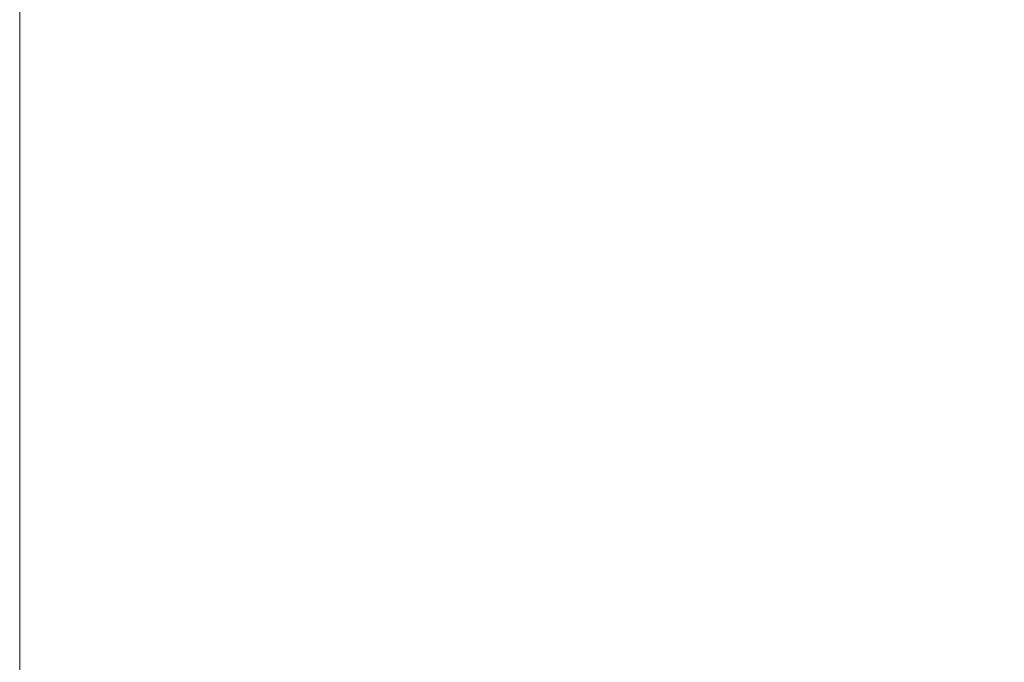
# Model space of a CAD drawing. Extents: x -289599 to -184549, y 66678 to 295474.
# Tile 100 of 256: x -281280 to -278102, y 72986 to 75059. Entities that reach past the tile are written whole.
import ezdxf

# ---------------------------------------------------------------- set-up
doc = ezdxf.new("R2010")
doc.units = 0
doc.header["$MEASUREMENT"] = 0
doc.linetypes.add('Wipeout_Contour', pattern=[1000, 0, -1000])
doc.layers.add('Model Ściany', color=8, linetype='Continuous')
doc.layers.add('Model Ściany_Nr_Pióra__87', color=8, linetype='Continuous', lineweight=20)

msp = doc.modelspace()

# ---------------------------------------------------------------- wipeouts: each hides what was drawn before it
at = {"color": 254, "linetype": 'Wipeout_Contour', "lineweight": 0, "ltscale": 1350103.284843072}
msp.add_wipeout([(-280359.9, 71533.5), (-280359.9, 75153.5), (-281279.9, 75153.5), (-281279.9, 71533.5)], dxfattribs=at).dxf.layer = 'Model Ściany'

# ---------------------------------------------------------------- next in the draw order: linework, layer by layer
at = {"layer": 'Model Ściany_Nr_Pióra__87', "linetype": 'Continuous'}
msp.add_line((-281279.9, 71533.5), (-281279.9, 75153.5), dxfattribs=at)

# ---------------------------------------------------------------- next in the draw order: wipeouts: each hides what was drawn before it
at = {"color": 254, "linetype": 'Wipeout_Contour', "lineweight": 0, "ltscale": 3632953.627417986}
msp.add_wipeout([(-274119.9, 75153.5), (-280359.9, 75153.5), (-280359.9, 71533.5), (-268549.9, 71533.5), (-268549.9, 75153.5), (-271839.9, 75153.5), (-271839.9, 72303.5), (-271839.9, 72263.5), (-271839.9, 71543.5), (-274119.9, 71543.5), (-274119.9, 72263.5)], dxfattribs=at).dxf.layer = 'Model Ściany'

doc.saveas('drawing.dxf')
